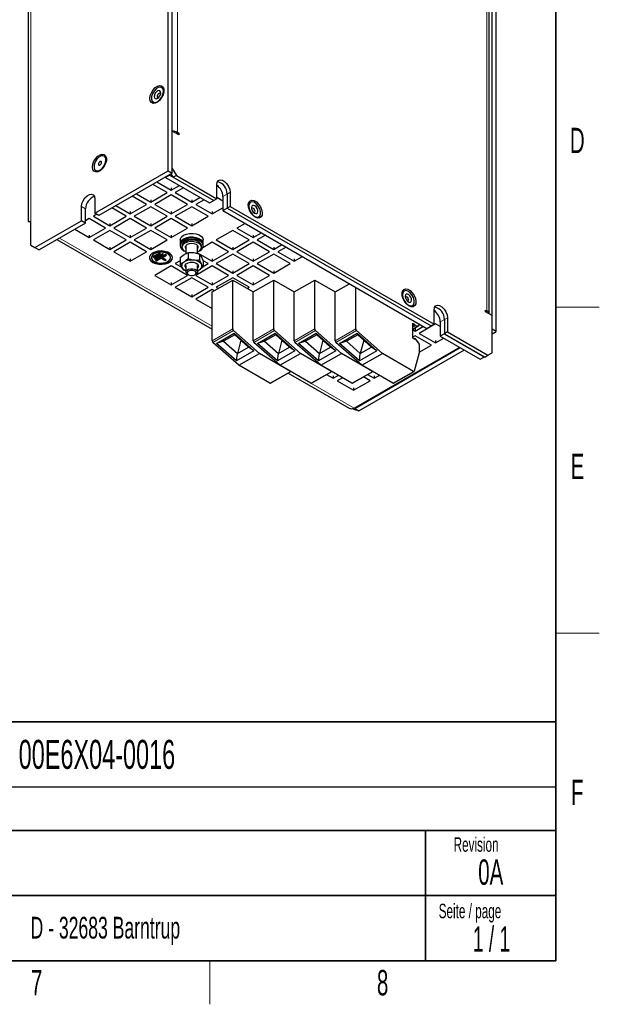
# Model space of a CAD drawing. Header units: millimetres. Extents: x 5 to 418, y 2 to 292.
# Tile 7 of 9: x 334 to 414, y 6 to 142. Entities that reach past the tile are written whole.
import ezdxf

# ---------------------------------------------------------------- set-up
doc = ezdxf.new("R2010")
doc.units = ezdxf.units.MM
doc.layers.add('SLD-0', color=7, linetype='Continuous')
doc.styles.add('SLDTEXTSTYLE0', font='TXT', dxfattribs={"width": 0.605})
doc.styles.add('SLDTEXTSTYLE1', font='TXT', dxfattribs={"width": 0.563})

msp = doc.modelspace()

# ---------------------------------------------------------------- linework, layer by layer
at = {"color": 7, "linetype": 'Continuous', "lineweight": 25}
for p, q in [((354.5064, 121.0732), (354.5064, 219.0581)), ((355.072, 120.7466), (355.072, 218.7315)), ((335.2044, 203.219), (335.2044, 114.0526)), ((399.1955, 99.1941), (399.1955, 189.3402)), ((399.7612, 98.8675), (399.7612, 189.0136)), ((398.7813, 101.3171), (398.7813, 187.2172)), ((355.072, 121.3998), (355.072, 126.544)), ((355.9913, 126.0134), (355.072, 126.544)), ((355.7791, 126.3808), (355.9913, 126.2583)), ((355.7791, 126.1358), (355.9913, 126.2583)), ((355.9913, 126.2583), (355.9913, 126.0134)), ((345.6927, 123.093), (345.6787, 123.1011)), ((344.3947, 115.2358), (354.5064, 121.0732)), ((344.5188, 121.0919), (344.5328, 121.0838)), ((354.5064, 121.0732), (355.072, 120.7466)), ((355.072, 121.3998), (355.6377, 120.42)), ((355.072, 120.7466), (344.9604, 114.9093)), ((354.7043, 120.469), (354.1387, 120.1424)), ((354.1387, 120.2078), (354.1387, 120.1424)), ((354.1387, 120.1424), (360.2339, 116.6237)), ((354.7043, 120.5343), (354.7043, 120.469)), ((354.7043, 120.469), (360.7996, 116.9503)), ((355.2135, 120.1751), (354.9306, 120.665)), ((355.6377, 120.42), (355.2135, 120.1751)), ((355.2135, 120.1751), (360.7996, 116.9503)), ((355.6377, 120.42), (361.2239, 117.1952)), ((354.3649, 118.0531), (352.3856, 119.1957)), ((352.9513, 119.5223), (354.9306, 118.3796)), ((354.9306, 118.3796), (356.0614, 119.0325)), ((354.9306, 118.7063), (354.9306, 118.3796)), ((356.6271, 118.7059), (355.4963, 118.0531)), ((361.2239, 117.1952), (361.2239, 119.1549)), ((344.3947, 117.1955), (344.3947, 115.2358)), ((351.5365, 116.4203), (349.5572, 117.5629)), ((350.1228, 117.8895), (352.1022, 116.7468)), ((352.1022, 116.7468), (354.3649, 118.0531)), ((352.1022, 117.0734), (352.1022, 116.7468)), ((354.9306, 117.7265), (352.6679, 116.4203)), ((357.1934, 116.4203), (354.9306, 117.7265)), ((355.4963, 118.0531), (357.759, 116.7468)), ((357.759, 116.7468), (358.8899, 117.3996)), ((357.759, 117.0734), (357.759, 116.7468)), ((359.4556, 117.0731), (358.3247, 116.4203)), ((360.2339, 116.6237), (360.7996, 116.9503)), ((361.2239, 117.1952), (360.7996, 116.9503)), ((362.0724, 116.8693), (361.2239, 117.3591)), ((362.0724, 117.5221), (362.0724, 115.5624)), ((362.6381, 117.8487), (362.6381, 115.889)), ((363.0623, 118.0936), (363.0623, 116.1339)), ((342.5563, 114.1745), (342.5563, 116.1342)), ((343.1219, 113.8479), (343.1219, 115.8076)), ((348.7081, 114.7874), (346.7287, 115.9301)), ((347.2944, 116.2567), (349.2738, 115.114)), ((349.2738, 115.114), (351.5365, 116.4203)), ((352.1022, 116.0937), (349.8394, 114.7874)), ((354.3649, 114.7874), (352.1022, 116.0937)), ((352.6679, 116.4203), (354.9306, 115.114)), ((354.9306, 115.114), (357.1934, 116.4203)), ((357.759, 116.0937), (355.4963, 114.7874)), ((360.0218, 114.7874), (357.759, 116.0937)), ((358.3247, 116.4203), (360.5875, 115.114)), ((360.5875, 115.114), (362.0724, 115.9712)), ((362.0724, 115.5624), (362.6381, 115.889)), ((362.0724, 115.5624), (390.2152, 99.3159)), ((363.0623, 116.1339), (362.6381, 115.889)), ((362.6381, 115.889), (390.7809, 99.6424)), ((363.0623, 116.1339), (391.2052, 99.8874)), ((343.6169, 114.4609), (343.1219, 114.1751)), ((345.8797, 113.1546), (343.6169, 114.4609)), ((344.677, 115.0729), (344.1826, 114.7874)), ((344.1826, 114.7874), (346.4453, 113.4812)), ((344.9604, 114.9093), (344.3947, 115.2358)), ((346.4453, 113.4812), (348.7081, 114.7874)), ((349.2738, 114.4609), (347.011, 113.1546)), ((349.2738, 115.4406), (349.2738, 115.114)), ((351.5365, 113.1546), (349.2738, 114.4609)), ((349.8394, 114.7874), (352.1022, 113.4812)), ((352.1022, 113.4812), (354.3649, 114.7874)), ((354.9306, 114.4609), (352.6679, 113.1546)), ((354.9306, 115.4406), (354.9306, 115.114)), ((357.1934, 113.1546), (354.9306, 114.4609)), ((355.4963, 114.7874), (357.759, 113.4812)), ((357.759, 113.4812), (360.0218, 114.7874)), ((360.5875, 115.4406), (360.5875, 115.114)), ((335.5559, 110.7865), (335.5559, 114.0527)), ((336.1216, 110.4598), (342.5563, 114.1745)), ((343.1219, 113.8479), (336.6873, 110.1333)), ((341.6376, 112.991), (343.6169, 111.8484)), ((343.1219, 113.8479), (342.5563, 114.1745)), ((343.6169, 111.8484), (345.8797, 113.1546)), ((346.4453, 112.8281), (344.1826, 111.5218)), ((346.4453, 113.8078), (346.4453, 113.4812)), ((348.7081, 111.5218), (346.4453, 112.8281)), ((347.011, 113.1546), (349.2738, 111.8484)), ((349.2738, 111.8484), (351.5365, 113.1546)), ((352.1022, 112.8281), (349.8394, 111.5218)), ((352.1022, 113.8078), (352.1022, 113.4812)), ((354.3649, 111.5218), (352.1022, 112.8281)), ((352.6679, 113.1546), (354.9306, 111.8484)), ((354.9306, 111.8484), (357.1934, 113.1546)), ((357.759, 113.8078), (357.759, 113.4812)), ((363.4159, 112.8281), (361.1532, 111.5218)), ((365.6786, 111.5218), (363.4159, 112.8281)), ((365.1124, 113.8074), (363.9816, 113.1546)), ((363.9816, 113.1546), (366.2443, 111.8484)), ((339.1648, 111.5635), (360.5875, 99.1965)), ((343.6169, 112.175), (343.6169, 111.8484)), ((344.1826, 111.5218), (346.4453, 110.2156)), ((346.4453, 110.2156), (348.7081, 111.5218)), ((349.2738, 112.175), (349.2738, 111.8484)), ((349.8394, 111.5218), (352.1022, 110.2156)), ((352.1022, 110.2156), (354.3649, 111.5218)), ((354.9306, 112.175), (354.9306, 111.8484)), ((356.179, 111.5218), (356.179, 111.0319)), ((359.339, 111.0319), (359.339, 111.5218)), ((361.1532, 111.5218), (363.4159, 110.2156)), ((363.4159, 110.2156), (365.6786, 111.5218)), ((366.2443, 111.8484), (367.3751, 112.5012)), ((366.2443, 112.175), (366.2443, 111.8484)), ((367.9408, 112.1746), (366.81, 111.5218)), ((366.81, 111.5218), (369.0728, 110.2156)), ((335.5559, 110.7865), (336.1216, 110.4598)), ((336.1216, 110.4598), (336.6873, 110.1333)), ((346.4453, 110.5422), (346.4453, 110.2156)), ((349.2738, 111.1953), (347.011, 109.889)), ((351.5365, 109.889), (349.2738, 111.1953)), ((352.1022, 110.5422), (352.1022, 110.2156)), ((356.159, 110.8686), (356.159, 110.7053)), ((356.399, 110.7053), (356.399, 110.5093)), ((356.959, 110.5231), (356.9016, 110.6672)), ((356.959, 110.6864), (356.9376, 110.7216)), ((356.959, 110.7473), (356.959, 109.6273)), ((358.559, 109.646), (358.559, 110.7473)), ((359.119, 110.5093), (359.119, 110.7053)), ((360.5875, 111.1953), (359.2968, 110.4502)), ((359.359, 110.7053), (359.359, 110.8686)), ((362.8502, 109.889), (360.5875, 111.1953)), ((363.4159, 110.5422), (363.4159, 110.2156)), ((366.2443, 111.1953), (363.9816, 109.889)), ((368.5071, 109.889), (366.2443, 111.1953)), ((369.0728, 110.2156), (370.2036, 110.8684)), ((369.0728, 110.5422), (369.0728, 110.2156)), ((370.7693, 110.5418), (369.6384, 109.889)), ((347.011, 109.889), (349.2738, 108.5827)), ((349.2738, 108.5827), (351.5365, 109.889)), ((349.2738, 108.9094), (349.2738, 108.5827)), ((352.2164, 109.1379), (352.2164, 109.0726)), ((353.3043, 109.6849), (352.4557, 109.1951)), ((352.4557, 109.1951), (352.5972, 109.1134)), ((352.5123, 109.2277), (352.5972, 109.1787)), ((352.5972, 109.1787), (353.3891, 109.6359)), ((353.7285, 109.6033), (352.5972, 108.9501)), ((352.5972, 109.1134), (353.4457, 109.6033)), ((352.5972, 109.1787), (352.5972, 109.1134)), ((352.5972, 108.9501), (352.7386, 108.8685)), ((352.6537, 108.9828), (352.7386, 108.9338)), ((352.7386, 108.9338), (353.8134, 109.5543)), ((354.1528, 109.5216), (352.7386, 108.7052)), ((352.7386, 108.8685), (353.87, 109.5216)), ((352.7386, 108.9338), (352.7386, 108.8685)), ((352.88, 108.6889), (353.5164, 109.0563)), ((352.88, 108.6236), (353.5164, 108.991)), ((353.4457, 109.6033), (353.3043, 109.6849)), ((353.5164, 109.0563), (354.0821, 108.7297)), ((353.5164, 109.0563), (353.5164, 108.991)), ((353.5164, 108.991), (354.0821, 108.6644)), ((353.6578, 109.1379), (354.2376, 109.4726)), ((353.6578, 109.0726), (354.2942, 109.44)), ((353.6578, 109.1379), (353.6578, 109.0726)), ((354.2235, 108.746), (353.6578, 109.0726)), ((353.87, 109.5216), (353.7285, 109.6033)), ((354.0821, 108.7297), (354.1669, 108.7787)), ((354.0821, 108.6644), (354.2235, 108.746)), ((354.2942, 109.44), (354.1528, 109.5216)), ((354.8164, 109.0726), (354.8164, 109.1379)), ((356.1806, 109.0736), (356.7263, 109.5199)), ((356.1806, 109.0736), (356.1806, 108.2326)), ((356.6902, 110.0179), (356.7193, 110.0032)), ((357.2721, 108.921), (356.7263, 108.4747)), ((357.2721, 109.762), (357.2721, 108.921)), ((358.559, 109.7537), (358.7931, 109.6186)), ((358.8505, 109.5605), (358.8505, 108.7195)), ((358.8864, 109.5647), (360.5875, 108.5827)), ((359.3375, 108.6706), (359.094, 109.2177)), ((360.5875, 108.5827), (362.8502, 109.889)), ((360.5875, 108.9094), (360.5875, 108.5827)), ((363.4159, 109.5624), (361.1532, 108.2562)), ((365.6786, 108.2562), (363.4159, 109.5624)), ((363.9816, 109.889), (366.2443, 108.5827)), ((366.2443, 108.5827), (368.5071, 109.889)), ((366.2443, 108.9094), (366.2443, 108.5827)), ((369.0728, 109.5624), (366.81, 108.2562)), ((371.3355, 108.2562), (369.0728, 109.5624)), ((369.6384, 109.889), (371.9012, 108.5827)), ((371.9012, 108.5827), (373.032, 109.2356)), ((371.9012, 108.9094), (371.9012, 108.5827)), ((354.9306, 107.9296), (352.6679, 106.6234)), ((352.7386, 108.7052), (352.88, 108.6236)), ((352.7952, 108.7379), (352.88, 108.6889)), ((352.88, 108.6889), (352.88, 108.6236)), ((354.0821, 108.7297), (354.0821, 108.6644)), ((357.1934, 106.6234), (354.9306, 107.9296)), ((356.1806, 108.6512), (355.4963, 108.2562)), ((355.4963, 108.2562), (356.4309, 107.7167)), ((356.6676, 107.3427), (356.4241, 107.6856)), ((356.959, 107.9814), (356.959, 107.0895)), ((360.5875, 107.9296), (358.3247, 106.6234)), ((358.559, 107.0895), (358.559, 107.9814)), ((358.559, 107.2801), (358.7918, 107.3834)), ((358.8505, 108.7195), (359.094, 108.1725)), ((359.3375, 108.6706), (359.3375, 107.8297)), ((360.0218, 108.2562), (359.3375, 108.6512)), ((359.3375, 107.8612), (360.0218, 108.2562)), ((362.8502, 106.6234), (360.5875, 107.9296)), ((361.1532, 108.2562), (363.4159, 106.9499)), ((363.4159, 106.9499), (365.6786, 108.2562)), ((366.2443, 107.9296), (363.9816, 106.6234)), ((368.5071, 106.6234), (366.2443, 107.9296)), ((366.81, 108.2562), (369.0728, 106.9499)), ((369.0728, 106.9499), (371.3355, 108.2562)), ((352.6679, 106.6234), (354.9306, 105.3171)), ((354.9306, 105.3171), (357.1934, 106.6234)), ((357.759, 106.2968), (355.4963, 104.9906)), ((356.959, 107.2598), (356.6676, 107.3427)), ((357.1933, 106.763), (357.3148, 106.6928)), ((360.0218, 104.9906), (357.759, 106.2968)), ((358.2033, 106.6928), (358.3248, 106.763)), ((358.3247, 106.6234), (360.5875, 105.3171)), ((360.5875, 105.3171), (362.8502, 106.6234)), ((363.4159, 106.2968), (361.1532, 104.9906)), ((363.4159, 107.2765), (363.4159, 106.9499)), ((365.6786, 104.9906), (363.4159, 106.2968)), ((363.9816, 106.6234), (366.2443, 105.3171)), ((366.2443, 105.3171), (368.5071, 106.6234)), ((369.0728, 107.2765), (369.0728, 106.9499)), ((354.9306, 105.6437), (354.9306, 105.3171)), ((355.4963, 104.9906), (357.759, 103.6843)), ((357.759, 103.6843), (360.0218, 104.9906)), ((360.5875, 104.664), (358.3247, 103.3577)), ((360.5875, 104.3374), (363.4159, 105.9702)), ((360.5875, 105.6437), (360.5875, 105.3171)), ((360.8703, 104.5007), (360.5875, 104.664)), ((361.1532, 104.9906), (361.436, 104.8273)), ((363.4159, 105.9702), (366.2443, 104.3374)), ((363.4159, 99.2312), (363.4159, 105.9702)), ((365.3958, 104.8273), (365.6786, 104.9906)), ((366.2443, 104.3374), (369.0728, 105.9702)), ((366.2443, 105.6437), (366.2443, 105.3171)), ((369.0728, 105.9702), (371.9012, 104.3374)), ((369.0728, 99.2312), (369.0728, 105.9702)), ((371.9012, 104.3374), (374.7296, 105.9702)), ((374.7296, 105.9702), (377.558, 104.3374)), ((374.7296, 99.2312), (374.7296, 105.9702)), ((377.558, 104.3374), (379.5374, 105.4801)), ((380.3865, 99.2312), (380.3865, 104.9899)), ((357.759, 104.0109), (357.759, 103.6843)), ((358.3247, 103.3577), (360.5875, 102.0515)), ((360.5875, 97.5984), (360.5875, 104.3374)), ((366.2443, 97.5984), (366.2443, 104.3374)), ((371.9012, 97.5984), (371.9012, 104.3374)), ((377.558, 97.5984), (377.558, 104.3374)), ((391.2052, 99.8874), (391.2052, 101.8471)), ((393.0437, 100.7857), (393.0437, 98.826)), ((398.2763, 101.8477), (398.4884, 101.7253)), ((398.2763, 101.6028), (398.2763, 101.8477)), ((399.1955, 101.0721), (398.2763, 101.6028)), ((399.1955, 95.9279), (399.1955, 101.0721)), ((388.2495, 100.0102), (388.5323, 99.8469)), ((388.2495, 97.9525), (388.2495, 100.0102)), ((388.5323, 99.8469), (388.2495, 99.6837)), ((388.2495, 99.2201), (389.1132, 99.7187)), ((388.5323, 99.8469), (388.5323, 99.7735)), ((388.5889, 98.9491), (389.7197, 99.6019)), ((388.5889, 99.2757), (388.5889, 98.9491)), ((388.6172, 99.6679), (389.0839, 99.7096)), ((391.4173, 99.9288), (389.1546, 98.6226)), ((389.1546, 99.9282), (389.1546, 99.8102)), ((390.2152, 99.3159), (390.7809, 99.6424)), ((391.2052, 99.8874), (390.7809, 99.6424)), ((392.0537, 99.5614), (391.4173, 99.9288)), ((392.0537, 100.2142), (392.0537, 98.2545)), ((392.6194, 100.5408), (392.6194, 98.5811)), ((361.1981, 97.2422), (363.6023, 98.63)), ((363.6976, 98.4316), (362.142, 97.5335)), ((367.0929, 95.8455), (363.5207, 99.0129)), ((363.6023, 98.63), (366.3343, 96.2075)), ((363.6976, 98.4316), (363.6023, 98.63)), ((365.61, 96.7358), (363.6976, 98.4316)), ((366.855, 97.2422), (369.2591, 98.63)), ((369.3545, 98.4316), (367.7988, 97.5335)), ((372.7497, 95.8455), (369.1776, 99.0129)), ((369.2591, 98.63), (371.9912, 96.2075)), ((369.3545, 98.4316), (369.2591, 98.63)), ((371.2669, 96.7358), (369.3545, 98.4316)), ((372.5118, 97.2422), (374.916, 98.63)), ((375.0113, 98.4316), (373.4557, 97.5335)), ((378.4066, 95.8455), (374.8344, 99.0129)), ((374.916, 98.63), (377.648, 96.2075)), ((375.0113, 98.4316), (374.916, 98.63)), ((376.9238, 96.7358), (375.0113, 98.4316)), ((378.1687, 97.2422), (380.5728, 98.63)), ((380.6682, 98.4316), (379.1125, 97.5335)), ((384.0634, 95.8455), (380.4913, 99.0129)), ((380.5728, 98.63), (383.3049, 96.2075)), ((380.6682, 98.4316), (380.5728, 98.63)), ((382.5806, 96.7358), (380.6682, 98.4316)), ((388.2495, 99.1451), (388.5889, 98.9491)), ((388.5889, 98.296), (388.2495, 98.1001)), ((388.5323, 97.7893), (388.2495, 97.9525)), ((388.5489, 97.8994), (388.4452, 97.8395)), ((390.8516, 96.9898), (388.5889, 98.296)), ((389.0839, 97.2898), (388.6172, 97.8703)), ((389.1546, 98.6226), (391.4173, 97.3163)), ((391.4173, 97.3163), (392.5481, 97.9691)), ((392.6194, 98.5811), (392.0537, 98.2545)), ((392.0537, 98.2545), (397.5833, 95.0624)), ((393.0437, 98.826), (392.6194, 98.5811)), ((392.6194, 98.5811), (398.2056, 95.3563)), ((392.6194, 98.5811), (398.149, 95.389)), ((393.0437, 98.826), (398.6298, 95.6012)), ((399.7612, 98.8675), (399.1955, 99.1941)), ((399.1955, 98.5409), (399.7612, 98.8675)), ((364.2644, 94.2127), (360.6923, 97.3801)), ((362.142, 97.5335), (361.1981, 97.2422)), ((363.9302, 94.8196), (361.1981, 97.2422)), ((362.142, 97.5335), (364.0544, 95.8378)), ((364.5475, 97.678), (364.0544, 95.8378)), ((364.0544, 95.8378), (365.61, 96.7358)), ((366.3343, 96.2075), (365.61, 96.7358)), ((369.9213, 94.2127), (366.3491, 97.3801)), ((367.7988, 97.5335), (366.855, 97.2422)), ((369.587, 94.8196), (366.855, 97.2422)), ((367.7988, 97.5335), (369.7113, 95.8378)), ((370.2043, 97.678), (369.7113, 95.8378)), ((369.7113, 95.8378), (371.2669, 96.7358)), ((371.9912, 96.2075), (371.2669, 96.7358)), ((375.5781, 94.2127), (372.006, 97.3801)), ((373.4557, 97.5335), (372.5118, 97.2422)), ((375.2439, 94.8196), (372.5118, 97.2422)), ((373.4557, 97.5335), (375.3681, 95.8378)), ((375.8612, 97.678), (375.3681, 95.8378)), ((375.3681, 95.8378), (376.9238, 96.7358)), ((377.648, 96.2075), (376.9238, 96.7358)), ((381.235, 94.2127), (377.6629, 97.3801)), ((379.1125, 97.5335), (378.1687, 97.2422)), ((380.9007, 94.8196), (378.1687, 97.2422)), ((379.1125, 97.5335), (381.025, 95.8378)), ((380.1885, 88.2868), (394.7543, 96.6955)), ((380.245, 88.2542), (394.8109, 96.6629)), ((381.518, 97.678), (381.025, 95.8378)), ((381.025, 95.8378), (382.5806, 96.7358)), ((383.3049, 96.2075), (382.5806, 96.7358)), ((388.5323, 97.8628), (388.5323, 97.7893)), ((389.1546, 97.1075), (389.1546, 95.9538)), ((389.1546, 96.0101), (390.8516, 96.9898)), ((391.4173, 97.6429), (391.4173, 97.3163)), ((366.3343, 96.2075), (363.9302, 94.8196)), ((363.9302, 94.8196), (364.0544, 95.8378)), ((364.2644, 94.2127), (367.0929, 95.8455)), ((371.3684, 93.3773), (367.0929, 95.8455)), ((371.9912, 96.2075), (369.587, 94.8196)), ((369.587, 94.8196), (369.7113, 95.8378)), ((369.9213, 94.2127), (372.7497, 95.8455)), ((377.0253, 93.3773), (372.7497, 95.8455)), ((377.648, 96.2075), (375.2439, 94.8196)), ((375.2439, 94.8196), (375.3681, 95.8378)), ((375.5781, 94.2127), (378.4066, 95.8455)), ((382.6821, 93.3773), (378.4066, 95.8455)), ((380.8107, 87.9276), (395.3766, 96.3363)), ((383.3049, 96.2075), (380.9007, 94.8196)), ((380.9007, 94.8196), (381.025, 95.8378)), ((381.235, 94.2127), (384.0634, 95.8455)), ((388.339, 93.3773), (384.0634, 95.8455)), ((389.1546, 95.9538), (388.4756, 93.4194)), ((397.5833, 95.0624), (398.149, 95.389)), ((398.2056, 95.3563), (398.6298, 95.6012)), ((398.6298, 95.6012), (399.1955, 95.9279)), ((368.54, 91.7444), (364.2644, 94.2127)), ((374.1968, 91.7444), (369.9213, 94.2127)), ((379.8537, 91.7444), (375.5781, 94.2127)), ((385.5105, 91.7444), (381.235, 94.2127)), ((368.64, 91.7345), (371.427, 93.3434)), ((371.0767, 93.1412), (379.4754, 88.2927)), ((374.2968, 91.7345), (377.0838, 93.3434)), ((376.3778, 92.9359), (377.2752, 92.4179)), ((377.2752, 92.4179), (377.9812, 92.8254)), ((377.2752, 92.7445), (377.2752, 92.4179)), ((378.5469, 92.4989), (377.8409, 92.0913)), ((379.9537, 91.7345), (382.7407, 93.3434)), ((382.3664, 92.0913), (381.469, 92.6093)), ((382.0347, 92.9359), (382.932, 92.4179)), ((382.932, 92.4179), (383.638, 92.8254)), ((382.932, 92.7445), (382.932, 92.4179)), ((385.6105, 91.7345), (388.439, 93.3674)), ((377.8409, 92.0913), (380.1036, 90.785)), ((380.1036, 90.785), (382.3664, 92.0913)), ((380.1036, 91.1117), (380.1036, 90.785)), ((380.245, 88.2542), (380.8107, 87.9276))]:
    msp.add_line(p, q, dxfattribs=at)
at = {"color": 7, "linetype": 'Continuous', "lineweight": 18}
for p, q in [((355.7791, 212.2809), (355.7791, 126.3808)), ((335.5559, 114.0527), (335.5559, 204.1988)), ((398.4884, 101.7253), (398.4884, 187.6254)), ((355.567, 126.2583), (355.7791, 126.3808)), ((362.0724, 117.5221), (362.6381, 117.8487)), ((363.0623, 118.0936), (362.6381, 117.8487)), ((343.1219, 115.8076), (342.5563, 116.1342)), ((360.5875, 99.6023), (339.5162, 111.7664)), ((393.0437, 100.7857), (392.6194, 100.5408)), ((398.2763, 101.6028), (398.4884, 101.7253)), ((360.5875, 97.5984), (363.4159, 99.2312)), ((366.2443, 97.5984), (369.0728, 99.2312)), ((371.9012, 97.5984), (374.7296, 99.2312)), ((377.558, 97.5984), (380.3865, 99.2312)), ((388.5323, 99.7735), (388.2495, 99.6102)), ((388.2495, 99.228), (389.0839, 99.7096)), ((388.6172, 99.6679), (388.2495, 99.4556)), ((392.0537, 100.2142), (392.6194, 100.5408)), ((363.5207, 99.0129), (360.6923, 97.3801)), ((369.1776, 99.0129), (366.3491, 97.3801)), ((374.8344, 99.0129), (372.006, 97.3801)), ((380.4913, 99.0129), (377.6629, 97.3801)), ((388.5323, 97.8628), (388.4687, 97.826)), ((368.54, 91.7444), (371.3684, 93.3773)), ((374.1968, 91.7444), (377.0253, 93.3773)), ((379.8537, 91.7444), (382.6821, 93.3773)), ((385.5105, 91.7444), (388.339, 93.3773)), ((380.1885, 88.2868), (374.2146, 91.7355)), ((380.245, 88.2542), (380.245, 88.3195))]:
    msp.add_line(p, q, dxfattribs=at)
at = {"color": 7, "linetype": 'Continuous', "lineweight": 25, "flags": 128}
for points in [[(351.9891, 131.0515), (352.0412, 131.4422), (352.1918, 131.8507), (352.4247, 132.2327), (352.7146, 132.5469), (353.0301, 132.7592), (353.337, 132.8466), (353.602, 132.7997), (353.7965, 132.6235), (353.8993, 132.337), (353.8993, 131.9715), (353.7965, 131.5664), (353.602, 131.1657), (353.337, 130.8127), (353.0301, 130.5458), (352.7146, 130.3939), (352.4247, 130.3734), (352.1918, 130.4865), (352.0412, 130.721), (351.9891, 131.0515)], [(353.806, 132.3209), (353.6553, 132.5353), (353.4205, 132.618), (353.1333, 132.5578), (352.8324, 132.3627), (352.5585, 132.0592), (352.3487, 131.6881), (352.2311, 131.2997), (352.2218, 130.9464), (352.322, 130.6759), (352.5181, 130.5248), (352.7836, 130.5134), (353.0828, 130.6432), (353.3751, 130.8969), (353.6212, 131.24), (353.7877, 131.6263), (353.8522, 132.0036), (353.806, 132.3209)], [(353.4525, 131.973), (353.3639, 132.0945), (353.2248, 132.1346), (353.0564, 132.0871), (352.8844, 131.9593), (352.7348, 131.7706), (352.6306, 131.5498), (352.5875, 131.3305), (352.6122, 131.1461), (352.7008, 131.0246), (352.8399, 130.9845), (353.0083, 131.032), (353.1804, 131.1598), (353.3299, 131.3484), (353.4341, 131.5692), (353.4772, 131.7886), (353.4525, 131.973)], [(353.4638, 131.675), (353.4146, 131.7425), (353.3373, 131.7647), (353.2437, 131.7383), (353.1481, 131.6673), (353.0651, 131.5625), (353.0072, 131.4399), (352.9832, 131.318), (352.9969, 131.2155), (353.0462, 131.148), (353.1234, 131.1258), (353.1462, 131.1279)], [(344.0695, 121.5804), (344.1216, 121.971), (344.2722, 122.3795), (344.5051, 122.7616), (344.795, 123.0758), (345.1105, 123.2881), (345.4174, 123.3755), (345.6824, 123.3286), (345.8769, 123.1523), (345.9797, 122.8659), (345.9797, 122.5004), (345.8769, 122.0953), (345.6824, 121.6945), (345.4174, 121.3416), (345.1105, 121.0747), (344.795, 120.9227), (344.5051, 120.9022), (344.2722, 121.0154), (344.1216, 121.2499), (344.0695, 121.5804)], [(345.0988, 121.1493), (345.3951, 121.3843), (345.6514, 121.7155), (345.833, 122.0982), (345.9155, 122.4806), (345.8877, 122.8111), (345.7534, 123.0452), (345.5306, 123.1511), (345.2495, 123.1146), (344.9481, 122.9405), (344.667, 122.6525), (344.4442, 122.2894), (344.3099, 121.9003), (344.282, 121.5376), (344.3645, 121.2504), (344.5462, 121.0775), (344.8025, 121.0422), (345.0988, 121.1493)], [(345.0988, 121.8515), (345.18, 121.917), (345.2488, 122.0099), (345.2948, 122.1159), (345.3109, 122.2189), (345.2948, 122.3034), (345.2488, 122.3563), (345.18, 122.3697), (345.0988, 122.3414), (345.0176, 122.2759), (344.9488, 122.1831), (344.9028, 122.0771), (344.8867, 121.974), (344.9028, 121.8896), (344.9488, 121.8367), (345.0176, 121.8233), (345.0988, 121.8515)], [(345.1128, 121.1412), (345.4091, 121.3762), (345.6654, 121.7074), (345.847, 122.0901), (345.9295, 122.4725), (345.9017, 122.8031), (345.7673, 123.0371), (345.6927, 123.093)], [(361.2239, 119.1549), (361.2793, 119.486), (361.4389, 119.7131), (361.6835, 119.8089), (361.9835, 119.7618), (362.3027, 119.5775), (362.6027, 119.2782), (362.8473, 118.9001), (363.0069, 118.4886), (363.0623, 118.0936)], [(342.5563, 116.1342), (342.6117, 116.5293), (342.7713, 116.9407), (343.0159, 117.3188), (343.3159, 117.6181), (343.6351, 117.8024), (343.9351, 117.8495), (344.1797, 117.7537), (344.3393, 117.5266), (344.3947, 117.1955)], [(366.5272, 114.6563), (366.2149, 114.8967), (365.9365, 115.2314), (365.7221, 115.6241), (365.5949, 116.0323), (365.5688, 116.4117), (365.6465, 116.7212), (365.8196, 116.9273), (366.0695, 117.0076), (366.3689, 116.9535), (366.6855, 116.7707), (366.9849, 116.4792), (367.2347, 116.1104), (367.4078, 115.7044), (367.4856, 115.3052), (367.4594, 114.956), (367.3322, 114.6946), (367.1178, 114.5494), (366.8394, 114.5362), (366.5272, 114.6563)], [(366.0908, 115.0703), (366.382, 114.812), (366.6817, 114.6762), (366.9495, 114.6814), (367.1492, 114.8268), (367.2539, 115.0927), (367.2495, 115.4434), (367.1364, 115.8313), (366.9301, 116.2042), (366.6583, 116.5116), (366.3577, 116.7121), (366.0691, 116.7785), (365.8312, 116.7019), (365.6764, 116.4927), (365.6254, 116.179), (365.6851, 115.8034), (365.8476, 115.4164), (366.0908, 115.0703)], [(366.2529, 115.367), (366.4213, 115.22), (366.5933, 115.149), (366.7429, 115.1649), (366.8472, 115.2653), (366.8903, 115.4348), (366.8658, 115.6477), (366.7772, 115.8716), (366.6381, 116.0723), (366.4698, 116.2193), (366.2977, 116.2902), (366.1481, 116.2743), (366.0438, 116.174), (366.0007, 116.0044), (366.0253, 115.7915), (366.1138, 115.5677), (366.2529, 115.367)], [(366.3317, 115.288), (366.4127, 115.2972), (366.4707, 115.3529), (366.4947, 115.4471), (366.481, 115.5654), (366.4318, 115.6897), (366.3545, 115.8012), (366.261, 115.8829), (366.1654, 115.9223), (366.0823, 115.9135), (366.0244, 115.8577), (366.0148, 115.8369)], [(359.359, 110.8686), (359.3524, 110.9527), (359.2386, 111.2201), (358.9934, 111.4563), (358.6385, 111.6402), (358.2054, 111.7556), (357.7327, 111.7921), (357.2624, 111.7466), (356.8361, 111.6231), (356.4919, 111.4325), (356.2602, 111.1919), (356.1618, 110.9225), (356.159, 110.8686)], [(358.7988, 110.0032), (358.8665, 110.0386), (359.1577, 110.2567), (359.3246, 110.5146), (359.3524, 110.7894), (359.2386, 111.0568), (358.9934, 111.293), (358.6385, 111.4769), (358.2054, 111.5923), (357.7327, 111.6288), (357.2624, 111.5833), (356.8361, 111.4598), (356.4919, 111.2692), (356.2602, 111.0285), (356.1618, 110.7591), (356.2052, 110.485), (356.3867, 110.2304), (356.6902, 110.0179), (356.6902, 110.0179)], [(356.179, 111.5218), (356.2067, 111.6917), (356.3624, 111.9483), (356.6422, 112.167), (357.0212, 112.3284), (357.4658, 112.4181), (357.9365, 112.4282), (358.3913, 112.3577), (358.7901, 112.213), (359.0971, 112.0068)], [(359.119, 110.7053), (359.1179, 110.7377), (359.026, 110.9907), (358.7968, 111.2127), (358.4552, 111.3797), (358.0381, 111.4737), (357.5908, 111.4844), (357.1617, 111.4106), (356.7974, 111.2604)], [(359.0971, 112.0068), (359.2853, 111.7576), (359.339, 111.5218)], [(356.7974, 111.0645), (356.5372, 110.8541), (356.4095, 110.6064), (356.428, 110.3482), (356.5907, 110.1074), (356.8801, 109.9102), (356.959, 109.8744)], [(358.559, 109.8744), (358.8659, 110.0531), (359.0625, 110.2853), (359.1179, 110.5417), (359.026, 110.7947), (358.7968, 111.0167), (358.4552, 111.1838), (358.0381, 111.2777), (357.5908, 111.2884), (357.1617, 111.2146), (356.7974, 111.0645), (356.7974, 111.0645)], [(357.1226, 110.8767), (356.9276, 110.7081), (356.859, 110.5093), (356.9276, 110.3105), (356.959, 110.2713)], [(356.8752, 110.6073), (356.9276, 110.5064), (356.959, 110.4673)], [(358.559, 110.2713), (358.5905, 110.3105), (358.659, 110.5093), (358.5905, 110.7081), (358.3954, 110.8767), (358.1035, 110.9893), (357.759, 111.0289), (357.4146, 110.9893), (357.1226, 110.8767)], [(358.5805, 110.7216), (358.5701, 110.7036), (358.559, 110.6864)], [(358.6165, 110.6672), (358.5701, 110.5402), (358.559, 110.5231)], [(358.559, 110.4673), (358.5905, 110.5064), (358.6429, 110.6073)], [(352.385, 108.4195), (352.7688, 108.256), (353.2189, 108.165), (353.6955, 108.1547), (354.1562, 108.226), (354.5601, 108.3725), (354.8712, 108.5812), (355.0619, 108.8335), (355.1153, 109.1071), (355.0266, 109.3777), (354.8038, 109.6211), (354.4665, 109.8158), (354.0449, 109.9444), (353.5762, 109.9956), (353.1023, 109.9648), (352.6652, 109.8547), (352.3037, 109.6751), (352.0499, 109.442), (351.9265, 109.176), (351.9443, 108.9009), (352.1018, 108.641), (352.385, 108.4195)], [(354.8164, 109.1379), (354.7624, 109.3521), (354.5744, 109.574), (354.2718, 109.7487), (353.8873, 109.8572), (353.4627, 109.8877), (353.0438, 109.837), (352.6762, 109.7106), (352.3996, 109.5221), (352.2441, 109.2919), (352.2164, 109.1379)], [(352.5972, 108.5419), (352.9454, 108.3984), (353.3556, 108.3279), (353.7832, 108.3381), (354.1819, 108.4279), (354.5084, 108.5876), (354.7275, 108.7998), (354.8153, 109.0416), (354.7624, 109.2867), (354.5744, 109.5087), (354.2718, 109.6834), (353.8873, 109.7919), (353.4627, 109.8224), (353.0438, 109.7717), (352.6762, 109.6453), (352.3996, 109.4567), (352.2441, 109.2266), (352.2264, 108.9798), (352.3485, 108.743), (352.5972, 108.5419)], [(352.385, 108.4848), (352.7688, 108.3213), (353.2189, 108.2304), (353.6955, 108.2201), (354.1562, 108.2913), (354.5601, 108.4378), (354.8712, 108.6465), (355.0619, 108.8989), (355.1154, 109.1053)], [(356.959, 107.6775), (356.862, 107.8374), (356.8695, 108.0426), (357.0125, 108.2304), (357.2691, 108.3724), (357.6003, 108.4469), (357.9557, 108.4425), (358.2811, 108.36), (358.5271, 108.2119), (358.6561, 108.0207), (358.6485, 107.8155), (358.559, 107.6775)], [(357.1933, 106.763), (357.0893, 106.8369), (356.9728, 107.0041), (356.9761, 107.1842), (357.0985, 107.35), (357.3215, 107.4761), (357.6111, 107.5433), (357.9232, 107.5415)], [(357.9232, 107.5415), (358.2104, 107.4708), (358.4288, 107.3421), (358.5452, 107.1749), (358.542, 106.9947), (358.4196, 106.8289), (358.3248, 106.763)], [(358.559, 107.2658), (358.6596, 107.3102), (358.7918, 107.3834)], [(357.888, 107.3041), (357.6429, 107.3056), (357.4155, 107.2528), (357.2404, 107.1538), (357.1442, 107.0236), (357.1417, 106.8821), (357.2331, 106.7508), (357.4047, 106.6498), (357.6301, 106.5943), (357.8752, 106.5928), (358.1026, 106.6456), (358.2777, 106.7446), (358.3739, 106.8748), (358.3764, 107.0163), (358.285, 107.1475), (358.1134, 107.2486), (357.888, 107.3041)], [(387.7404, 102.4101), (387.4281, 102.6506), (387.1497, 102.9853), (386.9353, 103.378), (386.8081, 103.7862), (386.782, 104.1656), (386.8597, 104.4751), (387.0329, 104.6812), (387.2827, 104.7615), (387.5821, 104.7074), (387.8987, 104.5246), (388.1981, 104.2331), (388.4479, 103.8643), (388.621, 103.4583), (388.6988, 103.0591), (388.6726, 102.7099), (388.5454, 102.4485), (388.331, 102.3033), (388.0526, 102.2901), (387.7404, 102.4101)], [(387.304, 102.8242), (387.5952, 102.5659), (387.8949, 102.4301), (388.1627, 102.4353), (388.3624, 102.5806), (388.4671, 102.8466), (388.4627, 103.1972), (388.3496, 103.5852), (388.1433, 103.958), (387.8715, 104.2655), (387.5709, 104.4659), (387.2823, 104.5324), (387.0444, 104.4558), (386.8896, 104.2466), (386.8386, 103.9329), (386.8984, 103.5572), (387.0608, 103.1702), (387.304, 102.8242)], [(387.4661, 103.1209), (387.6345, 102.9739), (387.8065, 102.9029), (387.9561, 102.9188), (388.0604, 103.0192), (388.1035, 103.1887), (388.079, 103.4016), (387.9904, 103.6254), (387.8514, 103.8262), (387.683, 103.9732), (387.5109, 104.0441), (387.3613, 104.0282), (387.257, 103.9278), (387.2139, 103.7583), (387.2385, 103.5454), (387.327, 103.3216), (387.4661, 103.1209)], [(387.5449, 103.0419), (387.6259, 103.0511), (387.6839, 103.1068), (387.7079, 103.201), (387.6942, 103.3193), (387.645, 103.4436), (387.5677, 103.5551), (387.4742, 103.6368), (387.3786, 103.6762), (387.2955, 103.6674), (387.2376, 103.6116), (387.228, 103.5908)], [(391.2052, 101.8471), (391.2606, 102.1781), (391.4203, 102.4052), (391.6648, 102.501), (391.9648, 102.4539), (392.2841, 102.2696), (392.5841, 101.9704), (392.8286, 101.5922), (392.9882, 101.1808), (393.0437, 100.7857)], [(388.6172, 97.8703), (388.6035, 97.8847), (388.5889, 97.8954), (388.5743, 97.9016), (388.5606, 97.903), (388.5489, 97.8994), (388.5399, 97.891), (388.5343, 97.8785), (388.5323, 97.8628)], [(388.339, 93.3773), (388.362, 93.3661), (388.3844, 93.3597), (388.4056, 93.3581), (388.4251, 93.3613), (388.4422, 93.3693), (388.4566, 93.382), (388.4678, 93.3988), (388.4756, 93.4194)]]:
    msp.add_lwpolyline(points, dxfattribs=at)
at = {"color": 7, "linetype": 'Continuous', "lineweight": 18, "flags": 128}
for points in [[(356.1792, 111.0189), (356.2067, 111.2018), (356.3624, 111.4584), (356.6422, 111.6771), (357.0212, 111.8384), (357.4658, 111.9282), (357.9365, 111.9382), (358.3913, 111.8678), (358.7901, 111.7231), (359.0971, 111.5169)], [(359.0971, 111.5169), (359.2853, 111.2677), (359.3389, 111.0446)]]:
    msp.add_lwpolyline(points, dxfattribs=at)
at = {"color": 7, "linetype": 'Continuous', "lineweight": 25}
for centre, radius, start, end in [((355.1009, 125.1073), 1.4429, 61.959761, 91.144097), ((344.7773, 121.5718), 0.5459, 243.391425, 307.919034), ((360.0858, 117.4399), 1.9883, 2.368128, 55.083789), ((360.9214, 117.8948), 1.7173, 358.460437, 76.694789), ((344.8973, 115.8284), 1.7755, 108.174319, 180.668413), ((357.0513, 110.6577), 0.654, 112.848588, 175.831271), ((352.7064, 109.2135), 0.7964, 187.809304, 246.199495), ((357.7497, 106.6448), 2.0967, 81.455128, 119.216674), ((356.9605, 107.9326), 0.5906, 113.36517, 204.721411), ((357.3166, 108.2722), 1.0681, 213.317087, 250.440645), ((358.0048, 107.3611), 1.3583, 36.682802, 87.614623), ((358.5575, 107.9255), 0.5906, 293.36517, 24.721411), ((390.9027, 100.5869), 1.7173, 358.460437, 76.694789), ((390.0672, 100.1321), 1.9883, 2.368128, 55.083789), ((398.2808, 101.2672), 0.5029, 5.694799, 65.625342), ((363.729, 99.2472), 0.3135, 182.934634, 228.371616), ((369.3858, 99.2472), 0.3135, 182.934634, 228.371616), ((375.0427, 99.2472), 0.3135, 182.934634, 228.371616), ((380.6995, 99.2472), 0.3135, 182.934634, 228.371616), ((388.6377, 99.7713), 0.1054, 178.808112, 258.781031), ((389.0678, 99.7961), 0.088, 280.546778, 9.251879), ((360.9005, 97.6144), 0.3135, 182.934634, 228.371616), ((366.5574, 97.6144), 0.3135, 182.934634, 228.371616), ((372.2142, 97.6144), 0.3135, 182.934634, 228.371616), ((377.8711, 97.6144), 0.3135, 182.934634, 228.371616), ((388.8479, 97.0934), 0.307, 2.639287, 39.772072), ((368.5987, 91.8272), 0.1015, 234.67241, 294.017131), ((374.2555, 91.8272), 0.1015, 234.67241, 294.017131), ((379.9124, 91.8272), 0.1015, 234.67241, 294.017131), ((385.5692, 91.8272), 0.1015, 234.67241, 294.017131)]:
    msp.add_arc(centre, radius, start, end, dxfattribs=at)
for points, knots in [([(335.2079, 114.053), (335.2067, 114.0533), (335.1753, 114.0605), (335.2799, 114.0844), (335.4664, 114.063), (335.5559, 114.0527)], [0, 0, 0, 0, 0.01917662, 0.52899713, 1, 1, 1, 1]), ([(335.3388, 114.0527), (335.3432, 114.0521), (335.3519, 114.051), (335.4285, 114.0433), (335.5173, 114.0177), (335.5571, 114.0062)], [0, 0, 0, 0, 0.365649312, 0.715505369, 1, 1, 1, 1]), ([(356.7263, 109.5199), (356.7393, 109.5279), (356.9235, 109.6427), (357.1041, 109.7045), (357.2721, 109.762)], [0, 0, 0, 0, 0.07017422, 1, 1, 1, 1]), ([(357.2721, 109.762), (357.4769, 109.7784), (357.7373, 109.7993), (358.0043, 109.7697), (358.0613, 109.7634)], [0, 0, 0, 0, 0.78666404, 1, 1, 1, 1]), ([(358.0613, 108.7182), (358.0043, 108.7264), (357.7373, 108.765), (357.4769, 108.8523), (357.2721, 108.921)], [0, 0, 0, 0, 0.21333596, 1, 1, 1, 1]), ([(358.0613, 109.7634), (358.2784, 109.722), (358.5456, 109.6712), (358.8024, 109.578), (358.8505, 109.5605)], [0, 0, 0, 0, 0.81263712, 1, 1, 1, 1]), ([(359.094, 109.2177), (359.0882, 109.2281), (359.006, 109.3769), (358.9254, 109.4721), (358.8505, 109.5605)], [0, 0, 0, 0, 0.070174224, 1, 1, 1, 1]), ([(356.7263, 108.4747), (356.7134, 108.4667), (356.5291, 108.3519), (356.3485, 108.2901), (356.1806, 108.2326)], [0, 0, 0, 0, 0.07017422, 1, 1, 1, 1]), ([(356.4241, 107.6856), (356.4183, 107.6962), (356.3361, 107.8479), (356.2555, 108.0473), (356.1806, 108.2326)], [0, 0, 0, 0, 0.07017422, 1, 1, 1, 1]), ([(358.8505, 108.7195), (358.8024, 108.7144), (358.5456, 108.6867), (358.2784, 108.7041), (358.0613, 108.7182)], [0, 0, 0, 0, 0.18736288, 1, 1, 1, 1]), ([(358.7918, 107.3834), (358.8047, 107.3916), (358.989, 107.5093), (359.1696, 107.6753), (359.3375, 107.8297)], [0, 0, 0, 0, 0.07017422, 1, 1, 1, 1]), ([(359.094, 108.1725), (359.0998, 108.1621), (359.182, 108.0133), (359.2626, 107.9181), (359.3375, 107.8297)], [0, 0, 0, 0, 0.07017422, 1, 1, 1, 1]), ([(379.4754, 88.2928), (379.5819, 88.2502), (379.7949, 88.165), (380.0573, 88.2462), (380.1885, 88.2868)], [0, 0, 0, 0, 0.499948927, 1, 1, 1, 1]), ([(380.8107, 87.9276), (380.6851, 87.9556), (380.4337, 88.0114), (380.095, 88.1237), (379.9354, 88.2299), (379.9311, 88.2327)], [0, 0, 0, 0, 0.49307157, 0.98646446, 1, 1, 1, 1])]:
    msp.add_open_spline(points, degree=3, knots=knots, dxfattribs=at)
at = {"layer": 'SLD-0', "lineweight": 35}
for p, q in [((408, 12), (408, 282.5)), ((318, 45), (408, 45)), ((408, 45), (408, 12)), ((408, 30), (318, 30)), ((390, 12), (390, 30)), ((318, 21), (390, 21)), ((390, 21), (408, 21)), ((26, 12), (408, 12)), ((408, 12), (318, 12))]:
    msp.add_line(p, q, dxfattribs=at)
at = {"layer": 'SLD-0', "lineweight": 18}
for p, q in [((408, 102.25), (414, 102.25)), ((408, 57.25), (414, 57.25)), ((360.25, 6), (360.25, 12))]:
    msp.add_line(p, q, dxfattribs=at)
at = {"layer": 'SLD-0'}
msp.add_line((318, 36), (408, 36), dxfattribs=at)

# ---------------------------------------------------------------- texts
for s, insert, char_height, attachment_point, style in [('D', (410.9597, 127.0011), 3.5, 2, 'SLDTEXTSTYLE0'), ('E', (410.9816, 82.0011), 3.5, 2, 'SLDTEXTSTYLE0'), ('00E6X04-0016', (333.8827, 42.5045), 4, 1, 'SLDTEXTSTYLE0'), ('F', (410.9536, 37.0011), 3.5, 2, 'SLDTEXTSTYLE0'), ('Revision', (393.8965, 29.0591), 2, 1, 'SLDTEXTSTYLE0'), ('Material-Nr. /', (318.6798, 27.8878), 2, 1, 'SLDTEXTSTYLE0'), ('0A', (399.0228, 26.0024), 3.5, 2, 'SLDTEXTSTYLE0'), ('Seite / page', (391.8391, 19.8831), 2, 1, 'SLDTEXTSTYLE0'), ('D - 32683 Barntrup', (335.5202, 18.0787), 3, 1, 'SLDTEXTSTYLE0'), ('1 / 1', (399.1298, 16.7707), 3.5, 2, 'SLDTEXTSTYLE1'), ('7', (336.3527, 10.743), 3.5, 2, 'SLDTEXTSTYLE0'), ('8', (384.1027, 10.743), 3.5, 2, 'SLDTEXTSTYLE0')]:
    msp.add_mtext(s, dxfattribs=dict(at, insert=insert, char_height=char_height, attachment_point=attachment_point, style=style))

doc.saveas('drawing.dxf')
